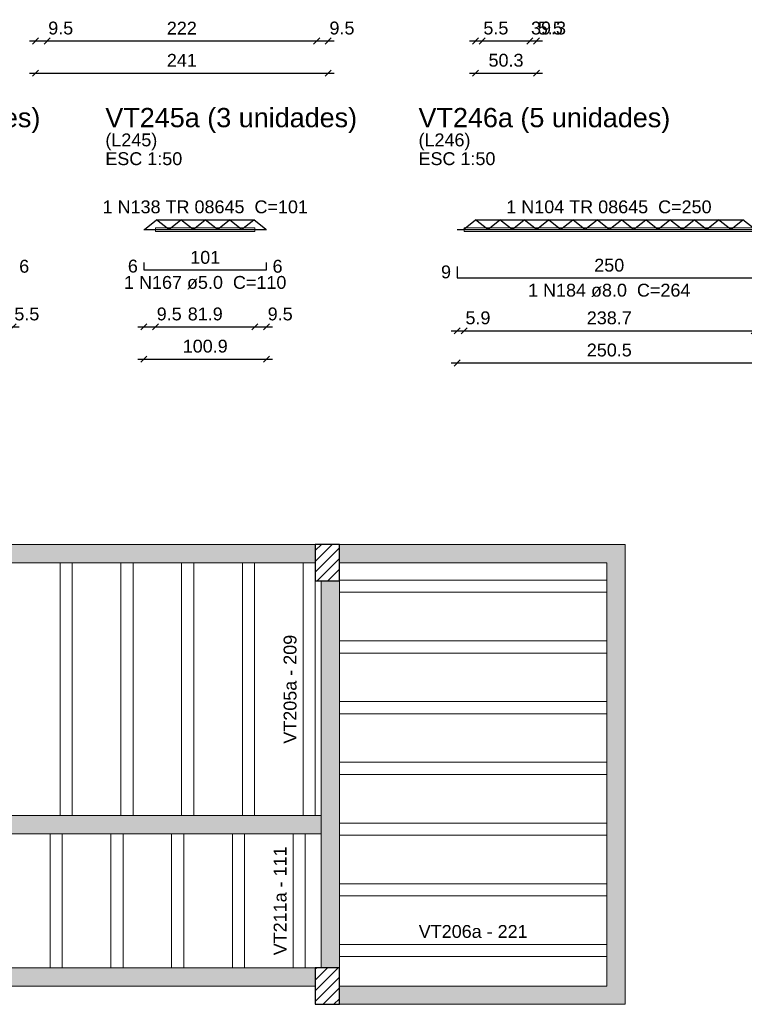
# Model space of a CAD drawing. Header units: millimetres. Extents: x 0 to 119, y 0 to 84.
# Tile 11 of 23: x 39 to 51, y 51 to 67. Entities that reach past the tile are written whole.
import ezdxf

# ---------------------------------------------------------------- set-up
doc = ezdxf.new("R2010")
doc.units = ezdxf.units.MM
doc.header["$MEASUREMENT"] = 0
doc.linetypes.add('NULL', pattern=[0])
doc.layers.get('0').update_dxf_attribs({"lineweight": 18})
for name, color, linetype, lineweight in [('Descrição da armadura', 7, 'Continuous', 0), ('DT-Armadura positiva', 2, 'Continuous', 30), ('DT-Cotas', 9, 'Continuous', 5), ('DT-Forma', 5, 'Continuous', 5), ('DT-Hachura pilar em laje', 252, 'Continuous', 5), ('DT-Hachura viga em laje', 254, 'Continuous', 5), ('DT-Título', 3, 'Continuous', 20), ('FO-Hachuras das lajes', 1, 'Continuous', 20), ('FO-Pilares', 4, 'Continuous', 30), ('FO-Textos das lajes', 3, 'Continuous', 20), ('FO-Vigas', 1, 'Continuous', 20), ('Textos armaduras', 7, 'Continuous', 0)]:
    doc.layers.add(name, color=color, linetype=linetype, lineweight=lineweight)
doc.styles.add('Arial', font='txt')
doc.dimstyles.new('UM_50.000000', dxfattribs={"dimtxt": 0.18, "dimasz": 0.1, "dimexe": 0.1, "dimexo": 0.2, "dimgap": 0, "dimtad": 1, "dimtih": 1, "dimtoh": 1, "dimdec": 1, "dimlfac": 50, "dimzin": 0, "dimdsep": 46, "dimtxsty": 'Standard', "dimcen": 0.09, "dimdle": 0.1, "dimadec": 1, "dimazin": 2, "dimtfac": 1, "dimtdec": 4, "dimtofl": 0, "dimtmove": 0, "dimatfit": 3, "dimfxl": 1, "dimtolj": 1, "dimarcsym": 0})

# ---------------------------------------------------------------- blocks, each defined once
blk = doc.blocks.new('_Oblique')
at = {"color": 0, "linetype": 'ByBlock', "lineweight": -2}
blk.add_line((-0.5, -0.5), (0.5, 0.5), dxfattribs=at)
blk = doc.blocks.new('*D154')
at = {"layer": 'Defpoints', "color": 0}
for p in [(39.642, 66.606), (44.461, 66.606), (44.461, 66.606)]:
    blk.add_point(p, dxfattribs=at)
at = {"layer": 'DT-Cotas', "color": 0, "lineweight": -2}
blk.add_line((39.542, 66.606), (44.561, 66.606), dxfattribs=at)
at = {"layer": 'DT-Cotas', "color": 0, "lineweight": -2, "xscale": 0.1, "yscale": 0.1, "zscale": 0.1, "rotation": 180}
blk.add_blockref('_Oblique', (39.642, 66.606), dxfattribs=at)
at = {"layer": 'DT-Cotas', "color": 0, "lineweight": -2, "xscale": 0.1, "yscale": 0.1, "zscale": 0.1}
blk.add_blockref('_Oblique', (44.461, 66.606), dxfattribs=at)
at = {"layer": 'DT-Cotas', "color": 7, "insert": (42.051, 66.817), "char_height": 0.2118, "attachment_point": 5, "rotation": 0.0057, "style": 'Arial'}
blk.add_mtext('\\A1;241', dxfattribs=at)
blk = doc.blocks.new('*D155')
at = {"layer": 'Defpoints', "color": 0}
for p in [(39.642, 67.135), (39.832, 67.135), (39.832, 67.135)]:
    blk.add_point(p, dxfattribs=at)
at = {"layer": 'DT-Cotas', "color": 0, "lineweight": -2}
blk.add_line((39.542, 67.135), (39.932, 67.135), dxfattribs=at)
at = {"layer": 'DT-Cotas', "color": 0, "lineweight": -2, "xscale": 0.1, "yscale": 0.1, "zscale": 0.1, "rotation": 180}
blk.add_blockref('_Oblique', (39.642, 67.135), dxfattribs=at)
at = {"layer": 'DT-Cotas', "color": 0, "lineweight": -2, "xscale": 0.1, "yscale": 0.1, "zscale": 0.1}
blk.add_blockref('_Oblique', (39.832, 67.135), dxfattribs=at)
at = {"layer": 'DT-Cotas', "color": 7, "insert": (40.057, 67.347), "char_height": 0.2118, "attachment_point": 5, "rotation": 0.0057, "style": 'Arial'}
blk.add_mtext('\\A1;9.5', dxfattribs=at)
blk = doc.blocks.new('*D156')
at = {"layer": 'Defpoints', "color": 0}
for p in [(39.832, 67.135), (44.271, 67.135), (44.271, 67.135)]:
    blk.add_point(p, dxfattribs=at)
at = {"layer": 'DT-Cotas', "color": 0, "lineweight": -2}
blk.add_line((39.732, 67.135), (44.371, 67.135), dxfattribs=at)
at = {"layer": 'DT-Cotas', "color": 0, "lineweight": -2, "xscale": 0.1, "yscale": 0.1, "zscale": 0.1, "rotation": 180}
blk.add_blockref('_Oblique', (39.832, 67.135), dxfattribs=at)
at = {"layer": 'DT-Cotas', "color": 0, "lineweight": -2, "xscale": 0.1, "yscale": 0.1, "zscale": 0.1}
blk.add_blockref('_Oblique', (44.271, 67.135), dxfattribs=at)
at = {"layer": 'DT-Cotas', "color": 7, "insert": (42.051, 67.347), "char_height": 0.2118, "attachment_point": 5, "rotation": 0.0057, "style": 'Arial'}
blk.add_mtext('\\A1;222', dxfattribs=at)
blk = doc.blocks.new('*D157')
at = {"layer": 'Defpoints', "color": 0}
for p in [(44.271, 67.135), (44.461, 67.135), (44.461, 67.135)]:
    blk.add_point(p, dxfattribs=at)
at = {"layer": 'DT-Cotas', "color": 0, "lineweight": -2}
blk.add_line((44.171, 67.135), (44.561, 67.135), dxfattribs=at)
at = {"layer": 'DT-Cotas', "color": 0, "lineweight": -2, "xscale": 0.1, "yscale": 0.1, "zscale": 0.1, "rotation": 180}
blk.add_blockref('_Oblique', (44.271, 67.135), dxfattribs=at)
at = {"layer": 'DT-Cotas', "color": 0, "lineweight": -2, "xscale": 0.1, "yscale": 0.1, "zscale": 0.1}
blk.add_blockref('_Oblique', (44.461, 67.135), dxfattribs=at)
at = {"layer": 'DT-Cotas', "color": 7, "insert": (44.687, 67.347), "char_height": 0.2118, "attachment_point": 5, "rotation": 0.0057, "style": 'Arial'}
blk.add_mtext('\\A1;9.5', dxfattribs=at)
blk = doc.blocks.new('*D158')
at = {"layer": 'Defpoints', "color": 0}
for p in [(46.885, 66.606), (47.891, 66.606), (47.891, 66.606)]:
    blk.add_point(p, dxfattribs=at)
at = {"layer": 'DT-Cotas', "color": 0, "lineweight": -2}
blk.add_line((46.785, 66.606), (47.991, 66.606), dxfattribs=at)
at = {"layer": 'DT-Cotas', "color": 0, "lineweight": -2, "xscale": 0.1, "yscale": 0.1, "zscale": 0.1, "rotation": 180}
blk.add_blockref('_Oblique', (46.885, 66.606), dxfattribs=at)
at = {"layer": 'DT-Cotas', "color": 0, "lineweight": -2, "xscale": 0.1, "yscale": 0.1, "zscale": 0.1}
blk.add_blockref('_Oblique', (47.891, 66.606), dxfattribs=at)
at = {"layer": 'DT-Cotas', "color": 7, "insert": (47.388, 66.817), "char_height": 0.2118, "attachment_point": 5, "rotation": 0.0057, "style": 'Arial'}
blk.add_mtext('\\A1;50.3', dxfattribs=at)
blk = doc.blocks.new('*D159')
at = {"layer": 'Defpoints', "color": 0}
for p in [(46.885, 67.135), (46.995, 67.135), (46.995, 67.135)]:
    blk.add_point(p, dxfattribs=at)
at = {"layer": 'DT-Cotas', "color": 0, "lineweight": -2}
blk.add_line((46.785, 67.135), (47.095, 67.135), dxfattribs=at)
at = {"layer": 'DT-Cotas', "color": 0, "lineweight": -2, "xscale": 0.1, "yscale": 0.1, "zscale": 0.1, "rotation": 180}
blk.add_blockref('_Oblique', (46.885, 67.135), dxfattribs=at)
at = {"layer": 'DT-Cotas', "color": 0, "lineweight": -2, "xscale": 0.1, "yscale": 0.1, "zscale": 0.1}
blk.add_blockref('_Oblique', (46.995, 67.135), dxfattribs=at)
at = {"layer": 'DT-Cotas', "color": 7, "insert": (47.221, 67.347), "char_height": 0.2118, "attachment_point": 5, "rotation": 0.0057, "style": 'Arial'}
blk.add_mtext('\\A1;5.5', dxfattribs=at)
blk = doc.blocks.new('*D160')
at = {"layer": 'Defpoints', "color": 0}
for p in [(46.995, 67.135), (47.781, 67.135), (47.781, 67.135)]:
    blk.add_point(p, dxfattribs=at)
at = {"layer": 'DT-Cotas', "color": 0, "lineweight": -2}
blk.add_line((46.895, 67.135), (47.881, 67.135), dxfattribs=at)
at = {"layer": 'DT-Cotas', "color": 0, "lineweight": -2, "xscale": 0.1, "yscale": 0.1, "zscale": 0.1, "rotation": 180}
blk.add_blockref('_Oblique', (46.995, 67.135), dxfattribs=at)
at = {"layer": 'DT-Cotas', "color": 0, "lineweight": -2, "xscale": 0.1, "yscale": 0.1, "zscale": 0.1}
blk.add_blockref('_Oblique', (47.781, 67.135), dxfattribs=at)
at = {"layer": 'DT-Cotas', "color": 7, "insert": (48.088, 67.347), "char_height": 0.2118, "attachment_point": 5, "rotation": 0.0057, "style": 'Arial'}
blk.add_mtext('\\A1;39.3', dxfattribs=at)
blk = doc.blocks.new('*D161')
at = {"layer": 'Defpoints', "color": 0}
for p in [(47.781, 67.135), (47.891, 67.135), (47.891, 67.135)]:
    blk.add_point(p, dxfattribs=at)
at = {"layer": 'DT-Cotas', "color": 0, "lineweight": -2}
blk.add_line((47.681, 67.135), (47.991, 67.135), dxfattribs=at)
at = {"layer": 'DT-Cotas', "color": 0, "lineweight": -2, "xscale": 0.1, "yscale": 0.1, "zscale": 0.1, "rotation": 180}
blk.add_blockref('_Oblique', (47.781, 67.135), dxfattribs=at)
at = {"layer": 'DT-Cotas', "color": 0, "lineweight": -2, "xscale": 0.1, "yscale": 0.1, "zscale": 0.1}
blk.add_blockref('_Oblique', (47.891, 67.135), dxfattribs=at)
at = {"layer": 'DT-Cotas', "color": 7, "insert": (48.117, 67.347), "char_height": 0.2118, "attachment_point": 5, "rotation": 0.0057, "style": 'Arial'}
blk.add_mtext('\\A1;5.5', dxfattribs=at)
blk = doc.blocks.new('*D209')
at = {"layer": 'Defpoints', "color": 0}
for p in [(39.164, 62.427), (39.274, 62.427), (39.274, 62.427)]:
    blk.add_point(p, dxfattribs=at)
at = {"layer": 'DT-Cotas', "color": 0, "lineweight": -2}
blk.add_line((39.064, 62.427), (39.374, 62.427), dxfattribs=at)
at = {"layer": 'DT-Cotas', "color": 0, "lineweight": -2, "xscale": 0.1, "yscale": 0.1, "zscale": 0.1, "rotation": 180}
blk.add_blockref('_Oblique', (39.164, 62.427), dxfattribs=at)
at = {"layer": 'DT-Cotas', "color": 0, "lineweight": -2, "xscale": 0.1, "yscale": 0.1, "zscale": 0.1}
blk.add_blockref('_Oblique', (39.274, 62.427), dxfattribs=at)
at = {"layer": 'DT-Cotas', "color": 7, "insert": (39.499, 62.639), "char_height": 0.2118, "attachment_point": 5, "rotation": 0.0057, "style": 'Arial'}
blk.add_mtext('\\A1;5.5', dxfattribs=at)
blk = doc.blocks.new('*D210')
at = {"layer": 'Defpoints', "color": 0}
for p in [(41.427, 61.897), (43.444, 61.897), (43.444, 61.897)]:
    blk.add_point(p, dxfattribs=at)
at = {"layer": 'DT-Cotas', "color": 0, "lineweight": -2}
blk.add_line((41.327, 61.897), (43.544, 61.897), dxfattribs=at)
at = {"layer": 'DT-Cotas', "color": 0, "lineweight": -2, "xscale": 0.1, "yscale": 0.1, "zscale": 0.1, "rotation": 180}
blk.add_blockref('_Oblique', (41.427, 61.897), dxfattribs=at)
at = {"layer": 'DT-Cotas', "color": 0, "lineweight": -2, "xscale": 0.1, "yscale": 0.1, "zscale": 0.1}
blk.add_blockref('_Oblique', (43.444, 61.897), dxfattribs=at)
at = {"layer": 'DT-Cotas', "color": 7, "insert": (42.436, 62.109), "char_height": 0.2118, "attachment_point": 5, "rotation": 0.0057, "style": 'Arial'}
blk.add_mtext('\\A1;100.9', dxfattribs=at)
blk = doc.blocks.new('*D211')
at = {"layer": 'Defpoints', "color": 0}
for p in [(41.427, 62.427), (41.617, 62.427), (41.617, 62.427)]:
    blk.add_point(p, dxfattribs=at)
at = {"layer": 'DT-Cotas', "color": 0, "lineweight": -2}
blk.add_line((41.327, 62.427), (41.717, 62.427), dxfattribs=at)
at = {"layer": 'DT-Cotas', "color": 0, "lineweight": -2, "xscale": 0.1, "yscale": 0.1, "zscale": 0.1, "rotation": 180}
blk.add_blockref('_Oblique', (41.427, 62.427), dxfattribs=at)
at = {"layer": 'DT-Cotas', "color": 0, "lineweight": -2, "xscale": 0.1, "yscale": 0.1, "zscale": 0.1}
blk.add_blockref('_Oblique', (41.617, 62.427), dxfattribs=at)
at = {"layer": 'DT-Cotas', "color": 7, "insert": (41.843, 62.639), "char_height": 0.2118, "attachment_point": 5, "rotation": 0.0057, "style": 'Arial'}
blk.add_mtext('\\A1;9.5', dxfattribs=at)
blk = doc.blocks.new('*D212')
at = {"layer": 'Defpoints', "color": 0}
for p in [(41.617, 62.427), (43.254, 62.427), (43.254, 62.427)]:
    blk.add_point(p, dxfattribs=at)
at = {"layer": 'DT-Cotas', "color": 0, "lineweight": -2}
blk.add_line((41.517, 62.427), (43.354, 62.427), dxfattribs=at)
at = {"layer": 'DT-Cotas', "color": 0, "lineweight": -2, "xscale": 0.1, "yscale": 0.1, "zscale": 0.1, "rotation": 180}
blk.add_blockref('_Oblique', (41.617, 62.427), dxfattribs=at)
at = {"layer": 'DT-Cotas', "color": 0, "lineweight": -2, "xscale": 0.1, "yscale": 0.1, "zscale": 0.1}
blk.add_blockref('_Oblique', (43.254, 62.427), dxfattribs=at)
at = {"layer": 'DT-Cotas', "color": 7, "insert": (42.436, 62.639), "char_height": 0.2118, "attachment_point": 5, "rotation": 0.0057, "style": 'Arial'}
blk.add_mtext('\\A1;81.9', dxfattribs=at)
blk = doc.blocks.new('*D213')
at = {"layer": 'Defpoints', "color": 0}
for p in [(43.254, 62.427), (43.444, 62.427), (43.444, 62.427)]:
    blk.add_point(p, dxfattribs=at)
at = {"layer": 'DT-Cotas', "color": 0, "lineweight": -2}
blk.add_line((43.154, 62.427), (43.544, 62.427), dxfattribs=at)
at = {"layer": 'DT-Cotas', "color": 0, "lineweight": -2, "xscale": 0.1, "yscale": 0.1, "zscale": 0.1, "rotation": 180}
blk.add_blockref('_Oblique', (43.254, 62.427), dxfattribs=at)
at = {"layer": 'DT-Cotas', "color": 0, "lineweight": -2, "xscale": 0.1, "yscale": 0.1, "zscale": 0.1}
blk.add_blockref('_Oblique', (43.444, 62.427), dxfattribs=at)
at = {"layer": 'DT-Cotas', "color": 7, "insert": (43.67, 62.639), "char_height": 0.2118, "attachment_point": 5, "rotation": 0.0057, "style": 'Arial'}
blk.add_mtext('\\A1;9.5', dxfattribs=at)
blk = doc.blocks.new('*D214')
at = {"layer": 'Defpoints', "color": 0}
for p in [(46.583, 61.833), (51.592, 61.833), (51.592, 61.833)]:
    blk.add_point(p, dxfattribs=at)
at = {"layer": 'DT-Cotas', "color": 0, "lineweight": -2}
blk.add_line((46.483, 61.833), (51.692, 61.833), dxfattribs=at)
at = {"layer": 'DT-Cotas', "color": 0, "lineweight": -2, "xscale": 0.1, "yscale": 0.1, "zscale": 0.1, "rotation": 180}
blk.add_blockref('_Oblique', (46.583, 61.833), dxfattribs=at)
at = {"layer": 'DT-Cotas', "color": 0, "lineweight": -2, "xscale": 0.1, "yscale": 0.1, "zscale": 0.1}
blk.add_blockref('_Oblique', (51.592, 61.833), dxfattribs=at)
at = {"layer": 'DT-Cotas', "color": 7, "insert": (49.088, 62.045), "char_height": 0.2118, "attachment_point": 5, "rotation": 0.0057, "style": 'Arial'}
blk.add_mtext('\\A1;250.5', dxfattribs=at)
blk = doc.blocks.new('*D215')
at = {"layer": 'Defpoints', "color": 0}
for p in [(46.583, 62.363), (46.701, 62.363), (46.701, 62.363)]:
    blk.add_point(p, dxfattribs=at)
at = {"layer": 'DT-Cotas', "color": 0, "lineweight": -2}
blk.add_line((46.483, 62.363), (46.801, 62.363), dxfattribs=at)
at = {"layer": 'DT-Cotas', "color": 0, "lineweight": -2, "xscale": 0.1, "yscale": 0.1, "zscale": 0.1, "rotation": 180}
blk.add_blockref('_Oblique', (46.583, 62.363), dxfattribs=at)
at = {"layer": 'DT-Cotas', "color": 0, "lineweight": -2, "xscale": 0.1, "yscale": 0.1, "zscale": 0.1}
blk.add_blockref('_Oblique', (46.701, 62.363), dxfattribs=at)
at = {"layer": 'DT-Cotas', "color": 7, "insert": (46.926, 62.575), "char_height": 0.2118, "attachment_point": 5, "rotation": 0.0057, "style": 'Arial'}
blk.add_mtext('\\A1;5.9', dxfattribs=at)
blk = doc.blocks.new('*D216')
at = {"layer": 'Defpoints', "color": 0}
for p in [(46.701, 62.363), (51.474, 62.363), (51.474, 62.363)]:
    blk.add_point(p, dxfattribs=at)
at = {"layer": 'DT-Cotas', "color": 0, "lineweight": -2}
blk.add_line((46.601, 62.363), (51.574, 62.363), dxfattribs=at)
at = {"layer": 'DT-Cotas', "color": 0, "lineweight": -2, "xscale": 0.1, "yscale": 0.1, "zscale": 0.1, "rotation": 180}
blk.add_blockref('_Oblique', (46.701, 62.363), dxfattribs=at)
at = {"layer": 'DT-Cotas', "color": 0, "lineweight": -2, "xscale": 0.1, "yscale": 0.1, "zscale": 0.1}
blk.add_blockref('_Oblique', (51.474, 62.363), dxfattribs=at)
at = {"layer": 'DT-Cotas', "color": 7, "insert": (49.088, 62.575), "char_height": 0.2118, "attachment_point": 5, "rotation": 0.0057, "style": 'Arial'}
blk.add_mtext('\\A1;238.7', dxfattribs=at)

msp = doc.modelspace()

# ---------------------------------------------------------------- hatches: boundary and pattern name
at = {"layer": 'DT-Hachura pilar em laje', "linetype": 'Continuous'}
h = msp.add_hatch(dxfattribs=at)
h.set_pattern_fill('ANSI31', color=252, style=0)
h.paths.add_polyline_path([(44.2475, 58.2443), (44.4475, 58.2443), (44.6475, 58.2443), (44.6475, 58.5443), (44.6475, 58.8443), (44.4475, 58.8443), (44.2475, 58.8443), (44.2475, 58.5443)])
h = msp.add_hatch(dxfattribs=at)
h.set_pattern_fill('ANSI31', color=252, style=0)
h.paths.add_polyline_path([(44.2475, 51.2727), (44.4475, 51.2727), (44.6475, 51.2727), (44.6475, 51.5727), (44.6475, 51.8727), (44.4475, 51.8727), (44.2475, 51.8727), (44.2475, 51.5727)])
at = {"layer": 'DT-Hachura viga em laje', "linetype": 'Continuous'}
for points in [[(44.2475, 58.8415), (44.2475, 58.8415), (37.6187, 58.8415), (37.6187, 58.5415), (44.2475, 58.5415), (44.2475, 58.8415)], [(49.3475, 58.8415), (49.3475, 58.8415), (44.6475, 58.8415), (44.6475, 58.5415), (49.0475, 58.5415), (49.3475, 58.8415)], [(49.3475, 58.8415), (49.3475, 58.8415), (49.0475, 58.5415), (49.0475, 51.5741), (49.3475, 51.2741), (49.3475, 58.8415)], [(44.6475, 58.2443), (44.6475, 58.2443), (44.3477, 58.2443), (44.3477, 54.2295), (44.6475, 54.2295), (44.6475, 58.2443)], [(44.4975, 54.2295), (44.4975, 54.2295), (44.3477, 54.3795), (37.6185, 54.3795), (37.4687, 54.2295), (37.6187, 54.0795), (44.3475, 54.0795), (44.4975, 54.2295)], [(44.6477, 54.2295), (44.6477, 54.2295), (44.3475, 54.2295), (44.3475, 51.8727), (44.6477, 51.8727), (44.6477, 54.2295)], [(44.2475, 51.8727), (44.2475, 51.8727), (37.6187, 51.8727), (37.6187, 51.5727), (44.2475, 51.5727), (44.2475, 51.8727)], [(49.0475, 51.5741), (49.0475, 51.5741), (44.6475, 51.5741), (44.6475, 51.2741), (49.3475, 51.2741), (49.0475, 51.5741)]]:
    msp.add_hatch(color=254, dxfattribs=at).paths.add_polyline_path(points)

# ---------------------------------------------------------------- linework, layer by layer
at = {"layer": 'DT-Armadura positiva'}
for p, q in [((41.4358, 64.0294), (41.6358, 64.1894)), ((41.8358, 64.0294), (41.6358, 64.1894)), ((41.6358, 64.1894), (43.2358, 64.1894)), ((41.8358, 64.0294), (42.0358, 64.1894)), ((42.2358, 64.0294), (42.0358, 64.1894)), ((42.2358, 64.0294), (42.4358, 64.1894)), ((42.6358, 64.0294), (42.4358, 64.1894)), ((42.6358, 64.0294), (42.8358, 64.1894)), ((43.0358, 64.0294), (42.8358, 64.1894)), ((43.0358, 64.0294), (43.2358, 64.1894)), ((43.4358, 64.0294), (43.2358, 64.1894)), ((46.6876, 64.0294), (46.8876, 64.1894)), ((47.0876, 64.0294), (46.8876, 64.1894)), ((46.8876, 64.1894), (51.2876, 64.1894)), ((47.0876, 64.0294), (47.2876, 64.1894)), ((47.4876, 64.0294), (47.2876, 64.1894)), ((47.4876, 64.0294), (47.6876, 64.1894)), ((47.8876, 64.0294), (47.6876, 64.1894)), ((47.8876, 64.0294), (48.0876, 64.1894)), ((48.2876, 64.0294), (48.0876, 64.1894)), ((48.2876, 64.0294), (48.4876, 64.1894)), ((48.6876, 64.0294), (48.4876, 64.1894)), ((48.6876, 64.0294), (48.8876, 64.1894)), ((49.0876, 64.0294), (48.8876, 64.1894)), ((49.0876, 64.0294), (49.2876, 64.1894)), ((49.4876, 64.0294), (49.2876, 64.1894)), ((49.4876, 64.0294), (49.6876, 64.1894)), ((49.8876, 64.0294), (49.6876, 64.1894)), ((49.8876, 64.0294), (50.0876, 64.1894)), ((50.2876, 64.0294), (50.0876, 64.1894)), ((50.2876, 64.0294), (50.4876, 64.1894)), ((50.6876, 64.0294), (50.4876, 64.1894)), ((50.6876, 64.0294), (50.8876, 64.1894)), ((51.0876, 64.0294), (50.8876, 64.1894)), ((51.0876, 64.0294), (51.2876, 64.1894)), ((51.4876, 64.0294), (51.2876, 64.1894)), ((41.4272, 64.0294), (43.4444, 64.0294)), ((46.5828, 64.0294), (51.5924, 64.0294))]:
    msp.add_line(p, q, dxfattribs=at)
for points in [[(41.4272, 63.4858), (41.4272, 63.3658), (43.4444, 63.3658), (43.4444, 63.4858)], [(46.5828, 63.4218), (46.5828, 63.2378), (51.5924, 63.2378), (51.5924, 63.4218)]]:
    msp.add_lwpolyline(points, dxfattribs=at)
at = {"layer": 'DT-Forma'}
for points in [[(41.6172, 63.9994), (41.6172, 64.0594), (43.2544, 64.0594), (43.2544, 63.9994), (41.6172, 63.9994)], [(46.7008, 63.9994), (46.7008, 64.0594), (51.4744, 64.0594), (51.4744, 63.9994), (46.7008, 63.9994)]]:
    msp.add_lwpolyline(points, close=True, dxfattribs=at)
at = {"layer": 'FO-Hachuras das lajes'}
for p, q in [((40.0475, 58.2445), (40.0475, 58.5415)), ((40.2475, 58.2445), (40.2475, 58.5415)), ((41.0475, 58.2445), (41.0475, 58.5415)), ((41.2475, 58.2445), (41.2475, 58.5415)), ((42.0475, 58.2445), (42.0475, 58.5415)), ((42.2475, 58.2445), (42.2475, 58.5415)), ((43.0475, 58.2445), (43.0475, 58.5415)), ((43.2475, 58.2445), (43.2475, 58.5415)), ((44.0475, 58.2445), (44.0475, 58.5415)), ((44.2475, 58.2445), (44.2475, 58.5415)), ((40.0475, 54.3795), (40.0475, 58.2445)), ((40.2475, 54.3795), (40.2475, 58.2445)), ((41.0475, 54.3795), (41.0475, 58.2445)), ((41.2475, 54.3795), (41.2475, 58.2445)), ((42.0475, 54.3795), (42.0475, 58.2445)), ((42.2475, 54.3795), (42.2475, 58.2445)), ((43.0475, 54.3795), (43.0475, 58.2445)), ((43.2475, 54.3795), (43.2475, 58.2445)), ((44.0475, 54.3795), (44.0475, 58.2445)), ((44.2475, 54.3795), (44.2475, 58.2445)), ((44.6475, 58.2575), (49.0475, 58.2575)), ((44.6475, 58.0575), (49.0475, 58.0575)), ((44.6475, 57.2575), (49.0475, 57.2575)), ((44.6475, 57.0575), (49.0475, 57.0575)), ((44.6475, 56.2575), (49.0475, 56.2575)), ((44.6475, 56.0575), (49.0475, 56.0575)), ((44.6475, 55.2575), (49.0475, 55.2575)), ((44.6475, 55.0575), (49.0475, 55.0575)), ((44.6475, 54.2575), (49.0475, 54.2575)), ((39.8825, 51.8725), (39.8825, 54.0795)), ((40.0835, 51.8725), (40.0835, 54.0795)), ((40.8825, 51.8725), (40.8825, 54.0795)), ((41.0835, 51.8725), (41.0835, 54.0795)), ((41.8825, 51.8725), (41.8825, 54.0795)), ((42.0835, 51.8725), (42.0835, 54.0795)), ((42.8825, 51.8725), (42.8825, 54.0795)), ((43.0835, 51.8725), (43.0835, 54.0795)), ((43.8825, 51.8725), (43.8825, 54.0795)), ((44.0835, 51.8725), (44.0835, 54.0795)), ((44.6475, 54.0575), (49.0475, 54.0575)), ((44.6475, 53.2575), (49.0475, 53.2575)), ((44.6475, 53.0575), (49.0475, 53.0575)), ((44.6475, 52.2575), (49.0475, 52.2575)), ((44.6475, 52.0575), (49.0475, 52.0575))]:
    msp.add_line(p, q, dxfattribs=at)
at = {"layer": 'FO-Pilares'}
for points in [[(44.2475, 58.2443), (44.4475, 58.2443), (44.6475, 58.2443), (44.6475, 58.5443), (44.6475, 58.8443), (44.4475, 58.8443), (44.2475, 58.8443), (44.2475, 58.5443), (44.2475, 58.2443)], [(44.2475, 51.2727), (44.4475, 51.2727), (44.6475, 51.2727), (44.6475, 51.5727), (44.6475, 51.8727), (44.4475, 51.8727), (44.2475, 51.8727), (44.2475, 51.5727), (44.2475, 51.2727)]]:
    msp.add_lwpolyline(points, close=True, dxfattribs=at)
at = {"layer": 'FO-Vigas'}
for p, q in [((37.6185, 58.8415), (44.2475, 58.8415)), ((44.6475, 58.8415), (49.3475, 58.8415)), ((49.3475, 51.2741), (49.3475, 58.8415)), ((37.6185, 58.5415), (44.2475, 58.5415)), ((44.6475, 58.5415), (49.0475, 58.5415)), ((49.0475, 51.5741), (49.0475, 58.5415)), ((44.3475, 54.2297), (44.3475, 58.2443)), ((44.6475, 54.2297), (44.6475, 58.2443)), ((37.6185, 54.3797), (44.3475, 54.3797)), ((44.3475, 51.8727), (44.3475, 54.2297)), ((44.6475, 51.8727), (44.6475, 54.2297)), ((37.6185, 54.0797), (44.3475, 54.0797)), ((37.6185, 51.8727), (44.2475, 51.8727)), ((37.6185, 51.5727), (44.2475, 51.5727)), ((44.6475, 51.5741), (49.0475, 51.5741)), ((44.6475, 51.2741), (49.3475, 51.2741))]:
    msp.add_line(p, q, dxfattribs=at)

# ---------------------------------------------------------------- texts
at = {"layer": 'Descrição da armadura', "linetype": 'NULL', "char_height": 0.2118, "attachment_point": 8, "line_spacing_factor": 0.9, "style": 'Arial'}
for s, insert, width in [('1 N138 TR 08645  C=101', (42.4368, 64.2953), 6.626104), ('1 N104 TR 08645  C=250', (49.0824, 64.2953), 6.626104), ('1 N167 ø5.0  C=110', (42.4358, 63.0483), 5.239541), ('1 N184 ø8.0  C=264', (49.0874, 62.9203), 5.239541)]:
    msp.add_mtext(s, dxfattribs=dict(at, insert=insert, width=width))
at = {"layer": 'DT-Título', "linetype": 'NULL', "attachment_point": 7, "line_spacing_factor": 0.798, "style": 'Arial'}
for s, insert, char_height, width in [('VT244a (3 unidades)', (35.5776, 65.6194), 0.3177, 8.218633), ('VT245a (3 unidades)', (40.7918, 65.6194), 0.3177, 8.218633), ('VT246a (5 unidades)', (45.9474, 65.6194), 0.3177, 8.218633), ('(L245)', (40.7918, 65.3364), 0.2118, 1.676562), ('(L246)', (45.9474, 65.3364), 0.2118, 1.676562), ('ESC 1:50', (40.7918, 65.0883), 0.2118, 2.482559), ('ESC 1:50', (45.9474, 65.0883), 0.2118, 2.482559)]:
    msp.add_mtext(s, dxfattribs=dict(at, insert=insert, char_height=char_height, width=width))
at = {"layer": 'FO-Textos das lajes', "linetype": 'NULL', "char_height": 0.2118, "width": 3.514551, "attachment_point": 8, "rotation": 90.00021, "line_spacing_factor": 0.798, "style": 'Arial'}
for s, insert in [('VT205a - 209', (43.9416, 56.4605)), ('VT211a - 111', (43.7776, 52.9765))]:
    msp.add_mtext(s, dxfattribs=dict(at, insert=insert))
at = {"layer": 'FO-Textos das lajes', "linetype": 'NULL', "insert": (46.8475, 52.3634), "char_height": 0.2118, "width": 3.514551, "attachment_point": 8, "line_spacing_factor": 0.798, "style": 'Arial'}
msp.add_mtext('VT206a - 221', dxfattribs=at)
at = {"layer": 'Textos armaduras', "linetype": 'NULL', "char_height": 0.2118, "line_spacing_factor": 0.9, "style": 'Arial'}
for s, insert, width, attachment_point in [('101', (42.4358, 63.4631), 1.367705, 8), ('6', (41.3272, 63.3199), 0.722568, 9), ('250', (49.0876, 63.3351), 1.367705, 8), ('6', (39.3735, 63.5317), 0.722568, 1), ('6', (43.5444, 63.5317), 0.722568, 1), ('9', (46.4828, 63.2239), 0.722568, 9)]:
    msp.add_mtext(s, dxfattribs=dict(at, insert=insert, width=width, attachment_point=attachment_point))

# ---------------------------------------------------------------- dimensions: what is measured, and where the dimension line sits
at = {"layer": 'DT-Cotas'}
for base, p1, p2, picture, middle in [((39.8316, 67.135), (39.6416, 67.135), (39.8316, 67.135), '*D155', (40.0571, 67.3468)), ((44.2711, 67.135), (39.8316, 67.135), (44.2711, 67.135), '*D156', (42.0513, 67.3468)), ((44.4611, 67.135), (44.2711, 67.135), (44.4611, 67.135), '*D157', (44.6867, 67.3468)), ((46.9952, 67.135), (46.8852, 67.135), (46.9952, 67.135), '*D159', (47.2207, 67.3468)), ((47.7814, 67.135), (46.9952, 67.135), (47.7814, 67.135), '*D160', (48.0876, 67.3468)), ((47.8914, 67.135), (47.7814, 67.135), (47.8914, 67.135), '*D161', (48.1169, 67.3468)), ((44.4611, 66.6055), (39.6416, 66.6055), (44.4611, 66.6055), '*D154', (42.0513, 66.8173)), ((47.8914, 66.6055), (46.8852, 66.6055), (47.8914, 66.6055), '*D158', (47.3883, 66.8173)), ((39.2735, 62.4268), (39.1635, 62.4268), (39.2735, 62.4268), '*D209', (39.4991, 62.6386)), ((41.6172, 62.4268), (41.4272, 62.4268), (41.6172, 62.4268), '*D211', (41.8428, 62.6386)), ((43.2544, 62.4268), (41.6172, 62.4268), (43.2544, 62.4268), '*D212', (42.4358, 62.6386)), ((43.4444, 62.4268), (43.2544, 62.4268), (43.4444, 62.4268), '*D213', (43.67, 62.6386)), ((46.7008, 62.3628), (46.5828, 62.3628), (46.7008, 62.3628), '*D215', (46.9264, 62.5746)), ((51.4744, 62.3628), (46.7008, 62.3628), (51.4744, 62.3628), '*D216', (49.0876, 62.5746)), ((43.4444, 61.8973), (41.4272, 61.8973), (43.4444, 61.8973), '*D210', (42.4358, 62.1091)), ((51.5924, 61.8333), (46.5828, 61.8333), (51.5924, 61.8333), '*D214', (49.0876, 62.0451))]:
    dim = msp.add_linear_dim(base=base, p1=p1, p2=p2, dimstyle='UM_50.000000', override={"dimtxt": 0.2118, "dimasz": 0.1, "dimexe": 0.1, "dimexo": 0.2, "dimtad": 1, "dimtih": 0, "dimtoh": 0, "dimdec": 1, "dimlfac": 50, "dimzin": 8, "dimtxsty": 'Arial', "dimblk": 'Oblique', "dimblk1": 'Oblique', "dimblk2": 'Oblique', "dimsah": 1, "dimdle": 0.1, "dimse1": 1, "dimse2": 1, "dimclrt": 7, "dimadec": 1, "dimazin": 3, "dimtmove": 2, "dimldrblk": 'Oblique'}, dxfattribs=at)
    dim.commit()
    dim.dimension.update_dxf_attribs({"geometry": picture, "text_midpoint": middle, "dimtype": 160, "text_rotation": 0.00573})

doc.saveas('drawing.dxf')
